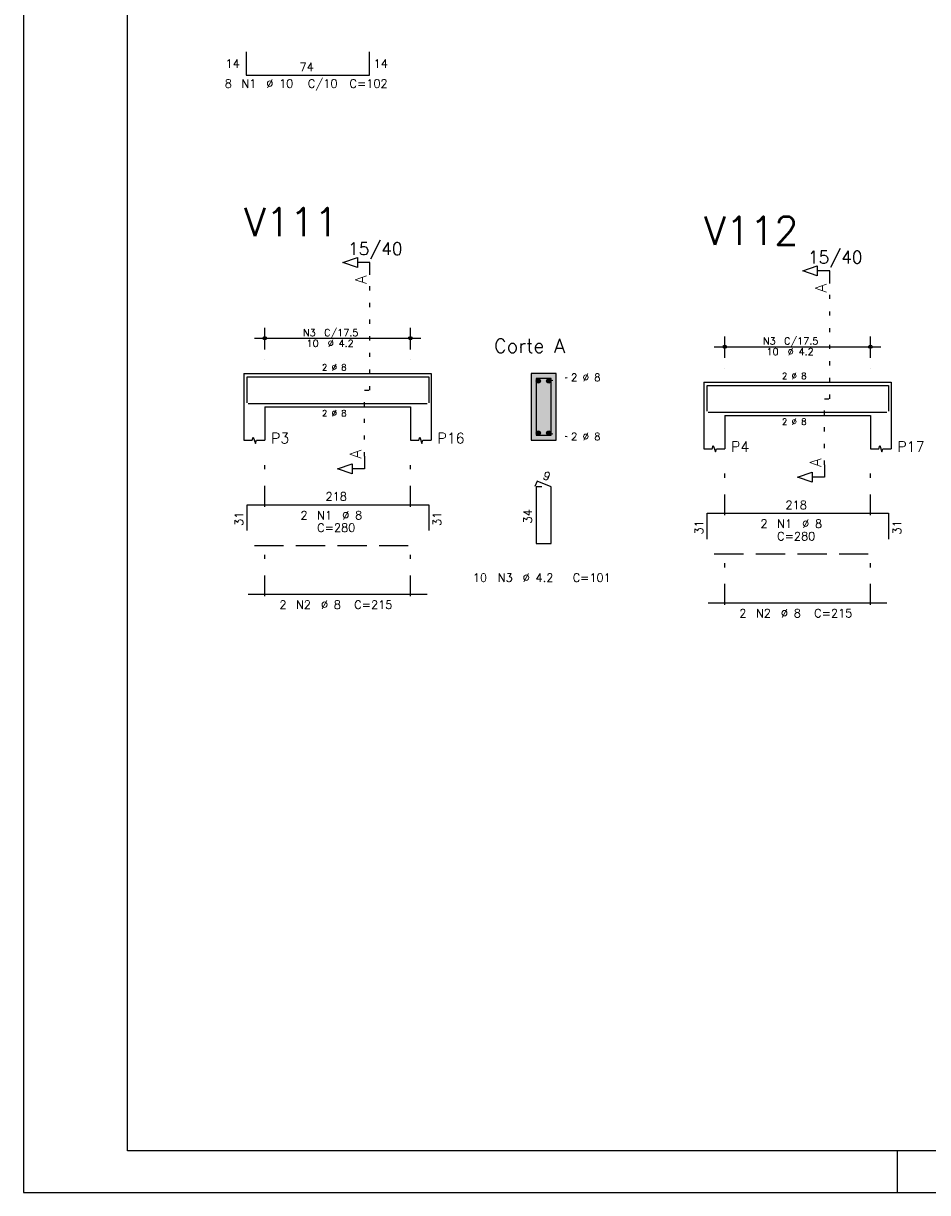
# Model space of a CAD drawing. Extents: x 0 to 84.1, y 0 to 59.4.
# Tile 1 of 8: x 0 to 21.7, y 0 to 28.1. Entities that reach past the tile are written whole.
import ezdxf

# ---------------------------------------------------------------- set-up
doc = ezdxf.new("R2010")
doc.units = 0
doc.header["$MEASUREMENT"] = 0
for name, pattern in [('ESTILO_TQS_0001', [1, 0.7, -0.3]), ('ESTILO_TQS_0002', [0.4, 0.1, -0.3]), ('ESTILO_TQS_0003', [1.5, 0.5, -0.4, 0.1, -0.5])]:
    doc.linetypes.add(name, pattern=pattern)
for name, color, linetype in [('1', 1, 'CONTINUOUS'), ('2', 2, 'CONTINUOUS'), ('4', 4, 'CONTINUOUS'), ('6', 6, 'CONTINUOUS'), ('7', 7, 'CONTINUOUS'), ('9', 9, 'CONTINUOUS')]:
    doc.layers.add(name, color=color, linetype=linetype)
doc.styles.get("Standard").update_dxf_attribs({"font": 'ROMANS.SHX'})

msp = doc.modelspace()

# ---------------------------------------------------------------- linework, layer by layer
at = {"layer": '1', "linetype": 'ESTILO_TQS_0002'}
for p, q in [((8.327, 19.27), (8.327, 22.04)), ((19.382, 19.066), (19.382, 21.836)), ((12.627, 19.495), (13.072, 19.58)), ((8.202, 17.685), (8.202, 19.27)), ((8.202, 19.27), (8.327, 19.27)), ((19.257, 17.481), (19.257, 19.066)), ((19.257, 19.066), (19.382, 19.066)), ((12.627, 18.245), (13.072, 18.16))]:
    msp.add_line(p, q, dxfattribs=at)
at = {"layer": '1', "linetype": 'ESTILO_TQS_0001'}
for p, q in [((5.552, 15.545), (9.552, 15.545)), ((16.607, 15.341), (20.607, 15.341))]:
    msp.add_line(p, q, dxfattribs=at)
at = {"layer": '1', "linetype": 'Continuous'}
for centre in [(12.377, 19.495), (12.627, 19.495), (12.377, 18.245), (12.627, 18.245)]:
    msp.add_circle(centre, 0.05, dxfattribs=at)
at = {"layer": '2', "linetype": 'Continuous'}
for p, q in [((0, 59.4), (0, 0)), ((5.552, 20.52), (9.552, 20.52)), ((5.802, 20.25), (5.802, 20.77)), ((9.302, 20.25), (9.302, 20.77)), ((16.857, 20.046), (16.857, 20.566)), ((20.357, 20.046), (20.357, 20.566)), ((16.607, 20.316), (20.607, 20.316)), ((5.802, 20), (5.802, 20)), ((9.302, 20), (9.302, 20)), ((5.302, 19.67), (5.302, 18.87)), ((5.302, 19.67), (5.802, 19.67)), ((5.802, 19.67), (9.302, 19.67)), ((9.302, 19.67), (9.802, 19.67)), ((9.802, 19.67), (9.802, 18.87)), ((12.802, 19.67), (12.202, 19.67)), ((12.202, 19.67), (12.202, 18.07)), ((12.802, 18.07), (12.802, 19.67)), ((16.857, 19.796), (16.857, 19.796)), ((20.357, 19.796), (20.357, 19.796)), ((16.357, 19.466), (16.357, 18.666)), ((16.357, 19.466), (16.857, 19.466)), ((16.857, 19.466), (20.357, 19.466)), ((20.357, 19.466), (20.857, 19.466)), ((20.857, 19.466), (20.857, 18.666)), ((5.302, 18.87), (5.302, 18.07)), ((5.802, 18.87), (9.302, 18.87)), ((5.802, 18.87), (5.802, 18.07)), ((9.302, 18.87), (9.302, 18.07)), ((9.802, 18.87), (9.802, 18.07)), ((16.357, 18.666), (16.357, 17.866)), ((16.857, 18.666), (20.357, 18.666)), ((16.857, 18.666), (16.857, 17.866)), ((20.357, 18.666), (20.357, 17.866)), ((20.857, 18.666), (20.857, 17.866)), ((12.202, 18.07), (12.802, 18.07)), ((21, 1), (21, 0)), ((0, 0), (84.1, 0))]:
    msp.add_line(p, q, dxfattribs=at)
at = {"layer": '2', "linetype": 'ESTILO_TQS_0003'}
for p, q in [((5.802, 16.472), (5.802, 17.57)), ((9.302, 16.472), (9.302, 17.57)), ((16.857, 16.268), (16.857, 17.366)), ((20.357, 16.268), (20.357, 17.366)), ((5.802, 14.322), (5.802, 15.668)), ((9.302, 14.322), (9.302, 15.668)), ((16.857, 14.118), (16.857, 15.464)), ((20.357, 14.118), (20.357, 15.464))]:
    msp.add_line(p, q, dxfattribs=at)
at = {"layer": '2', "linetype": 'Continuous'}
for points in [[(83.1, 1), (2.5, 1), (2.5, 58.4), (83.1, 58.4), (83.1, 1)], [(8.327, 22.04), (8.327, 22.34), (8.027, 22.34), (8.027, 22.22), (7.677, 22.34), (8.027, 22.46), (8.027, 22.34)], [(19.382, 21.836), (19.382, 22.136), (19.082, 22.136), (19.082, 22.016), (18.732, 22.136), (19.082, 22.256), (19.082, 22.136)], [(5.302, 18.07), (5.502, 18.07), (5.527, 18.145), (5.577, 17.995), (5.602, 18.07), (5.802, 18.07)], [(9.302, 18.07), (9.502, 18.07), (9.527, 18.145), (9.577, 17.995), (9.602, 18.07), (9.802, 18.07)], [(16.357, 17.866), (16.557, 17.866), (16.582, 17.941), (16.632, 17.791), (16.657, 17.866), (16.857, 17.866)], [(20.357, 17.866), (20.557, 17.866), (20.582, 17.941), (20.632, 17.791), (20.657, 17.866), (20.857, 17.866)], [(8.202, 17.685), (8.202, 17.385), (7.902, 17.385), (7.902, 17.265), (7.552, 17.385), (7.902, 17.505), (7.902, 17.385)], [(19.257, 17.481), (19.257, 17.181), (18.957, 17.181), (18.957, 17.061), (18.607, 17.181), (18.957, 17.301), (18.957, 17.181)]]:
    msp.add_lwpolyline(points, dxfattribs=at)
for centre, radius in [((5.802, 20.52), 0.0416), ((5.802, 20.52), 0.0208), ((9.302, 20.52), 0.0416), ((9.302, 20.52), 0.0208), ((16.857, 20.316), 0.0416), ((16.857, 20.316), 0.0208), ((20.357, 20.316), 0.0416), ((20.357, 20.316), 0.0208)]:
    msp.add_circle(centre, radius, dxfattribs=at)
at = {"layer": '4', "linetype": 'Continuous'}
for p, q in [((5.382, 18.97), (5.382, 19.59)), ((5.382, 19.59), (9.742, 19.59)), ((9.742, 19.59), (9.742, 18.97)), ((16.437, 18.766), (16.437, 19.386)), ((16.437, 19.386), (20.797, 19.386)), ((20.797, 19.386), (20.797, 18.766)), ((5.402, 18.95), (9.702, 18.95)), ((16.457, 18.746), (20.757, 18.746))]:
    msp.add_line(p, q, dxfattribs=at)
msp.add_lwpolyline([(12.322, 19.55), (12.322, 18.19), (12.682, 18.19), (12.682, 19.55), (12.322, 19.55)], dxfattribs=at)
at = {"layer": '6', "linetype": 'Continuous'}
for p, q in [((5.358, 27.397), (5.358, 26.837)), ((8.318, 26.837), (8.318, 27.397)), ((5.358, 26.837), (8.318, 26.837)), ((12.35, 17.09), (12.295, 16.961)), ((12.462, 16.95), (12.322, 16.95)), ((12.322, 16.95), (12.322, 15.59)), ((12.682, 16.95), (12.35, 17.09)), ((12.682, 15.59), (12.682, 16.95)), ((5.382, 15.9), (5.382, 16.52)), ((5.382, 16.52), (9.742, 16.52)), ((9.742, 16.52), (9.742, 15.9)), ((16.437, 15.696), (16.437, 16.316)), ((16.437, 16.316), (20.797, 16.316)), ((20.797, 16.316), (20.797, 15.696)), ((12.322, 15.59), (12.682, 15.59)), ((5.402, 14.37), (9.702, 14.37)), ((16.457, 14.166), (20.757, 14.166))]:
    msp.add_line(p, q, dxfattribs=at)
at = {"layer": '9', "linetype": 'Continuous'}
for points in [[(12.802, 18.07), (12.802, 19.67), (12.202, 19.67)], [(12.802, 18.07), (12.202, 19.67), (12.202, 18.07)], [(12.427, 19.495), (12.352, 19.538), (12.33, 19.512)], [(12.427, 19.495), (12.33, 19.512), (12.33, 19.478)], [(12.427, 19.495), (12.33, 19.478), (12.352, 19.451)], [(12.427, 19.495), (12.385, 19.544), (12.352, 19.538)], [(12.427, 19.495), (12.352, 19.451), (12.385, 19.445)], [(12.427, 19.495), (12.415, 19.527), (12.385, 19.544)], [(12.427, 19.495), (12.385, 19.445), (12.415, 19.463)], [(12.427, 19.495), (12.415, 19.463), (12.427, 19.495)], [(12.677, 19.495), (12.602, 19.538), (12.58, 19.512)], [(12.677, 19.495), (12.58, 19.512), (12.58, 19.478)], [(12.677, 19.495), (12.58, 19.478), (12.602, 19.451)], [(12.677, 19.495), (12.635, 19.544), (12.602, 19.538)], [(12.677, 19.495), (12.602, 19.451), (12.635, 19.445)], [(12.677, 19.495), (12.665, 19.527), (12.635, 19.544)], [(12.677, 19.495), (12.635, 19.445), (12.665, 19.463)], [(12.677, 19.495), (12.665, 19.463), (12.677, 19.495)], [(12.427, 18.245), (12.352, 18.288), (12.33, 18.262)], [(12.427, 18.245), (12.33, 18.262), (12.33, 18.228)], [(12.427, 18.245), (12.385, 18.294), (12.352, 18.288)], [(12.427, 18.245), (12.415, 18.277), (12.385, 18.294)], [(12.677, 18.245), (12.602, 18.288), (12.58, 18.262)], [(12.677, 18.245), (12.58, 18.262), (12.58, 18.228)], [(12.677, 18.245), (12.635, 18.294), (12.602, 18.288)], [(12.677, 18.245), (12.665, 18.277), (12.635, 18.294)], [(12.802, 18.07), (12.202, 18.07), (12.802, 18.07)], [(12.427, 18.245), (12.33, 18.228), (12.352, 18.201)], [(12.427, 18.245), (12.352, 18.201), (12.385, 18.195)], [(12.427, 18.245), (12.385, 18.195), (12.415, 18.213)], [(12.427, 18.245), (12.415, 18.213), (12.427, 18.245)], [(12.677, 18.245), (12.58, 18.228), (12.602, 18.201)], [(12.677, 18.245), (12.602, 18.201), (12.635, 18.195)], [(12.677, 18.245), (12.635, 18.195), (12.665, 18.213)], [(12.677, 18.245), (12.665, 18.213), (12.677, 18.245)]]:
    msp.add_solid(points, dxfattribs=at)

# ---------------------------------------------------------------- texts
at = {"layer": '2', "linetype": 'Continuous'}
for s, height, p in [('14', 0.2, (4.858, 27.017)), ('74', 0.2, (6.638, 26.937)), ('14', 0.2, (8.418, 27.017)), ('8', 0.2, (4.838, 26.537)), ('N1', 0.2, (5.238, 26.537)), ('%%c 10', 0.2, (5.838, 26.537)), ('C/10', 0.2, (6.838, 26.537)), ('C=102', 0.2, (7.838, 26.537)), ('15/40', 0.3, (7.802, 22.52)), ('15/40', 0.3, (18.857, 22.316)), ('N3', 0.17, (6.719, 20.571)), ('C/17.5', 0.17, (7.229, 20.571)), ('Corte A', 0.34, (11.312, 20.17)), ('N3', 0.17, (17.774, 20.367)), ('C/17.5', 0.17, (18.284, 20.367)), ('10', 0.17, (6.804, 20.316)), ('%%c 4.2', 0.17, (7.314, 20.316)), ('10', 0.17, (17.859, 20.112)), ('%%c 4.2', 0.17, (18.369, 20.112)), ('2 %%c 8', 0.15, (7.177, 19.745)), ('2 %%c 8', 0.18, (13.162, 19.49)), ('2 %%c 8', 0.15, (18.232, 19.541)), ('2 %%c 8', 0.15, (7.177, 18.645)), ('2 %%c 8', 0.15, (18.232, 18.441)), ('2 %%c 8', 0.18, (13.162, 18.07)), ('P3', 0.25, (5.952, 17.995)), ('P16', 0.25, (9.952, 17.995)), ('P4', 0.25, (17.007, 17.791)), ('P17', 0.25, (21.007, 17.791)), ('218', 0.2, (7.262, 16.62)), ('218', 0.2, (18.317, 16.416)), ('2', 0.2, (6.662, 16.17)), ('N1', 0.2, (7.062, 16.17)), ('%%c 8', 0.2, (7.662, 16.17)), ('C=280', 0.2, (7.062, 15.87)), ('2', 0.2, (17.717, 15.966)), ('N1', 0.2, (18.117, 15.966)), ('%%c 8', 0.2, (18.717, 15.966)), ('C=280', 0.2, (18.117, 15.666)), ('10', 0.2, (10.802, 14.67)), ('N3', 0.2, (11.402, 14.67)), ('%%c 4.2', 0.2, (12.002, 14.67)), ('C=101', 0.2, (13.202, 14.67)), ('2', 0.2, (6.152, 14.02)), ('N2', 0.2, (6.552, 14.02)), ('%%c 8', 0.2, (7.152, 14.02)), ('C=215', 0.2, (7.952, 14.02)), ('2', 0.2, (17.207, 13.816)), ('N2', 0.2, (17.607, 13.816)), ('%%c 8', 0.2, (18.207, 13.816)), ('C=215', 0.2, (19.007, 13.816))]:
    msp.add_text(s, height=height, dxfattribs=at).set_placement(p)
for s, height, rotation, p in [('A', 0.272, 90, (8.245, 21.822)), ('A', 0.272, 90, (19.301, 21.619)), ('A', 0.272, 90, (8.12, 17.63)), ('A', 0.272, 90, (19.176, 17.427)), ('9', 0.2, 337.1146, (12.463, 17.151)), ('31', 0.2, 90, (5.282, 16.01)), ('31', 0.2, 90, (10.042, 16.01)), ('34', 0.2, 90, (12.222, 16.07)), ('31', 0.2, 90, (16.337, 15.806)), ('31', 0.2, 90, (21.097, 15.806))]:
    msp.add_text(s, height=height, rotation=rotation, dxfattribs=at).set_placement(p)
at = {"layer": '7', "linetype": 'Continuous'}
for s, p in [('V111', (5.302, 22.97)), ('V112', (16.357, 22.766))]:
    msp.add_text(s, height=0.68, dxfattribs=at).set_placement(p)

doc.saveas('drawing.dxf')
